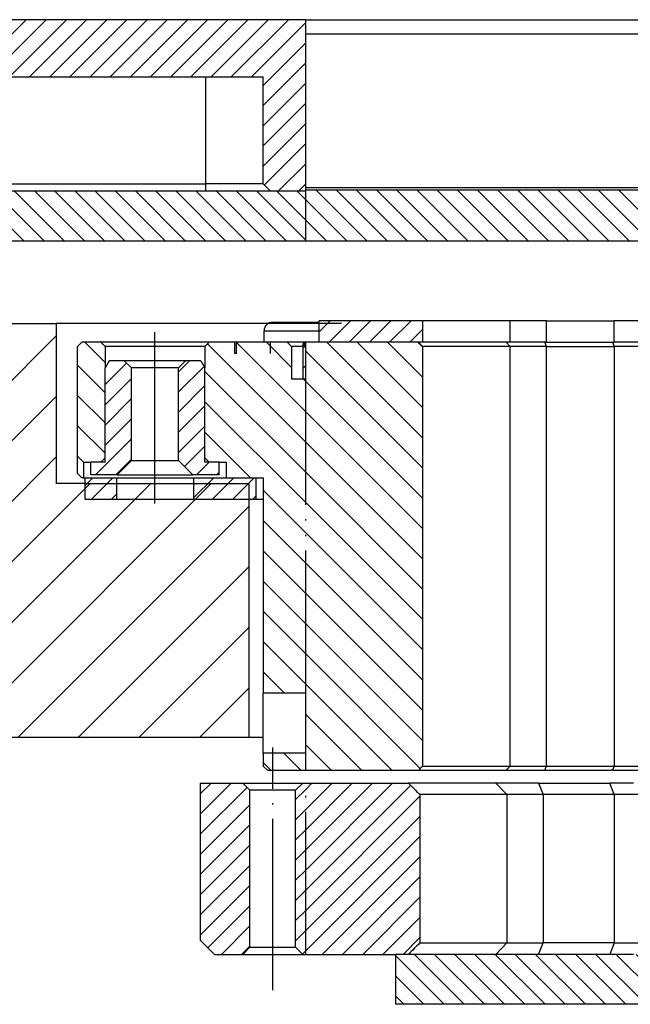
# Model space of a CAD drawing. Extents: x -1809 to 6113, y -4129 to 1471.
# Tile 80 of 197: x 2983 to 3026, y -2823 to -2754. Entities that reach past the tile are written whole.
import ezdxf

# ---------------------------------------------------------------- set-up
doc = ezdxf.new("R2010")
doc.units = 0
for name, pattern in [('DASHED', [15, 7, -8]), ('DOT_CENTER', [14, 12, -1, 0, -1]), ('PHANTOM', [13, 10, -1, 0, -1, 0, -1])]:
    doc.linetypes.add(name, pattern=pattern)
doc.layers.get('0').update_dxf_attribs({"linetype": 'CONTINUOUS'})
doc.layers.add('1', color=7, linetype='CONTINUOUS')
pattern_1 = [(225, (-1117.57, -6668.1354), (0.70710678, -0.70710678), [])]
pattern_2 = [(135, (-1117.57, -6668.1354), (-0.70710678, -0.70710678), [])]
pattern_3 = [(135, (-1117.57, -6668.1354), (-1.06066017, -1.06066017), [])]
pattern_4 = [(-135, (-1117.57, -6668.1354), (0.70710678, -0.70710678), [])]

# ---------------------------------------------------------------- blocks, each defined once
blk = doc.blocks.new('Z-STACK', base_point=(-660.966, -2918.356))
at = {"linetype": 'CONTINUOUS'}
h = blk.add_hatch(dxfattribs=at)
h.set_pattern_fill('USER', color=1, angle=225, pattern_type=0)
h.set_pattern_definition(pattern_1)
h.paths.add_polyline_path([(2955.811, -2765.543), (2956.311, -2765.043), (2956.311, -2757.543), (2960.311, -2757.543), (2996.311, -2757.543), (3000.311, -2757.543), (3000.311, -2765.043), (3000.811, -2765.543), (3003.301, -2765.543), (3003.301, -2765.493), (3003.301, -2753.543), (2951.691, -2753.543), (2951.441, -2753.793), (2951.441, -2765.293), (2951.691, -2765.543), (2951.791, -2765.543)])
h = blk.add_hatch(dxfattribs=at)
h.set_pattern_fill('USER', color=3, angle=135, pattern_type=0)
h.set_pattern_definition(pattern_2)
h.paths.add_polyline_path([(3004.254, -2769.043), (3014.261, -2769.043), (3015.661, -2769.043), (3016.901, -2769.043), (3018.101, -2769.043), (3019.341, -2769.043), (3020.741, -2769.043), (3021.981, -2769.043), (3023.181, -2769.043), (3024.421, -2769.043), (3025.821, -2769.043), (3027.061, -2769.043), (3028.261, -2769.043), (3029.501, -2769.043), (3030.901, -2769.043), (3032.141, -2769.043), (3033.341, -2769.043), (3034.581, -2769.043), (3035.981, -2769.043), (3037.221, -2769.043), (3038.421, -2769.043), (3039.661, -2769.043), (3041.061, -2769.043), (3042.301, -2769.043), (3043.501, -2769.043), (3044.741, -2769.043), (3046.141, -2769.043), (3047.381, -2769.043), (3048.581, -2769.043), (3049.821, -2769.043), (3051.221, -2769.043), (3052.461, -2769.043), (3053.661, -2769.043), (3054.901, -2769.043), (3056.301, -2769.043), (3060.842, -2769.043), (3062.383, -2769.043), (3062.383, -2765.543), (3062.128, -2765.543), (3061.311, -2765.543), (3059.961, -2765.543), (3059.061, -2765.543), (3055.711, -2765.543), (3047.311, -2765.543), (3043.061, -2765.543), (3041.171, -2765.543), (3041.171, -2765.493), (3003.301, -2765.493), (3003.301, -2765.543), (3003.301, -2769.043)])
h = blk.add_hatch(dxfattribs=at)
h.set_pattern_fill('USER', color=3, angle=135, pattern_type=0)
h.set_pattern_definition(pattern_2)
h.paths.add_polyline_path([(2955.811, -2765.543), (2960.311, -2765.543), (2980.691, -2765.543), (2996.311, -2765.543), (3000.811, -2765.543), (3003.301, -2765.543), (3003.301, -2769.043), (2953.191, -2769.043), (2951.791, -2767.643), (2951.791, -2765.543)])
h = blk.add_hatch(dxfattribs=at)
h.set_pattern_fill('USER', color=1, angle=225, pattern_type=0)
h.set_pattern_definition(pattern_1)
h.paths.add_polyline_path([(3007.326, -2776.143), (3007.21, -2776.143), (3007.067, -2776.143), (3007.031, -2776.143), (3006.9, -2776.143), (3006.877, -2776.143), (3006.84, -2776.143), (3006.813, -2776.143), (3006.707, -2776.143), (3006.587, -2776.143), (3006.501, -2776.143), (3006.449, -2776.143), (3004.254, -2776.143), (3004.254, -2774.643), (3011.504, -2774.643), (3011.504, -2776.143), (3011.486, -2776.143), (3011.472, -2776.143), (3011.442, -2776.143), (3011.425, -2776.143), (3011.374, -2776.143), (3011.339, -2776.143), (3011.337, -2776.143), (3011.288, -2776.143), (3011.203, -2776.143), (3011.202, -2776.143), (3011.167, -2776.143), (3011.011, -2776.143), (3010.975, -2776.143), (3010.899, -2776.143), (3010.767, -2776.143), (3010.752, -2776.143), (3010.617, -2776.143), (3010.605, -2776.143), (3010.536, -2776.143), (3010.51, -2776.143), (3010.36, -2776.143), (3010.299, -2776.143), (3010.156, -2776.143), (3010.152, -2776.143), (3010.042, -2776.143), (3009.895, -2776.143), (3009.873, -2776.143), (3009.856, -2776.143), (3009.835, -2776.143), (3009.63, -2776.143), (3009.625, -2776.143), (3009.606, -2776.143), (3009.454, -2776.143), (3009.429, -2776.143), (3009.427, -2776.143), (3009.422, -2776.143), (3009.415, -2776.143), (3009.328, -2776.143), (3009.297, -2776.143), (3009.274, -2776.143), (3009.271, -2776.143), (3009.236, -2776.143), (3009.21, -2776.143), (3009.105, -2776.143), (3009.104, -2776.143), (3009.103, -2776.143), (3009.096, -2776.143), (3009.051, -2776.143), (3009.043, -2776.143), (3009.031, -2776.143), (3009.029, -2776.143), (3008.983, -2776.143), (3008.977, -2776.143), (3008.897, -2776.143), (3008.891, -2776.143), (3008.846, -2776.143), (3008.835, -2776.143), (3008.77, -2776.143), (3008.75, -2776.143), (3008.615, -2776.143), (3008.578, -2776.143), (3008.503, -2776.143), (3008.356, -2776.143), (3008.313, -2776.143), (3008.258, -2776.143), (3008.139, -2776.143), (3008.117, -2776.143), (3007.927, -2776.143), (3007.903, -2776.143), (3007.78, -2776.143), (3007.778, -2776.143), (3007.646, -2776.143), (3007.641, -2776.143), (3007.438, -2776.143)])
h = blk.add_hatch(dxfattribs=at)
h.set_pattern_fill('USER', color=4, scale=1.5, angle=135, pattern_type=0)
h.set_pattern_definition(pattern_3)
h.paths.add_polyline_path([(2987.611, -2785.643), (2987.311, -2785.343), (2987.311, -2776.443), (2987.611, -2776.143), (2988.936, -2776.143), (2989.236, -2776.443), (2989.236, -2776.843), (2989.236, -2777.943), (2989.236, -2784.243), (2988.936, -2784.543), (2988.236, -2784.543), (2987.736, -2784.543), (2987.736, -2785.643)])
h = blk.add_hatch(dxfattribs=at)
h.set_pattern_fill('USER', color=4, scale=1.5, angle=135, pattern_type=0)
h.set_pattern_definition(pattern_3)
h.paths.add_polyline_path([(3002.311, -2778.743), (3002.311, -2776.443), (3002.011, -2776.143), (3000.811, -2776.143), (2998.443, -2776.143), (2998.443, -2776.943), (2998.311, -2776.943), (2998.311, -2776.143), (2996.536, -2776.143), (2996.236, -2776.443), (2996.236, -2776.843), (2996.236, -2777.943), (2996.236, -2784.243), (2996.536, -2784.543), (2997.236, -2784.543), (2997.736, -2784.543), (2997.736, -2785.643), (2999.811, -2785.643), (3000.311, -2785.643), (3000.311, -2800.743), (3003.301, -2800.743), (3003.301, -2778.743), (3003.111, -2778.743)])
h = blk.add_hatch(dxfattribs=at)
h.set_pattern_fill('USER', color=1, angle=-135, pattern_type=0)
h.set_pattern_definition(pattern_4)
h.paths.add_polyline_path([(3003.301, -2776.443), (3003.301, -2776.343), (3003.301, -2776.333), (3003.211, -2776.243), (3003.111, -2776.243), (3003.111, -2778.743), (3003.301, -2778.743), (3003.301, -2776.483)])
h = blk.add_hatch(dxfattribs=at)
h.set_pattern_fill('USER', color=1, angle=-135, pattern_type=0)
h.set_pattern_definition(pattern_4)
h.paths.add_polyline_path([(3003.301, -2776.443), (3003.301, -2776.343), (3003.161, -2776.343), (3003.301, -2776.483)])
h = blk.add_hatch(dxfattribs=at)
h.set_pattern_fill('USER', color=4, scale=1.5, angle=135, pattern_type=0)
h.set_pattern_definition(pattern_3)
edge = h.paths.add_edge_path()
edge.add_line((3003.301, -2776.443), (3003.301, -2776.343))
edge.add_line((3003.301, -2776.343), (3003.301, -2776.333))
edge.add_line((3003.301, -2776.333), (3003.301, -2776.243))
edge.add_line((3003.301, -2776.243), (3003.301, -2776.143))
edge.add_line((3003.301, -2776.143), (3004.254, -2776.143))
edge.add_line((3004.254, -2776.143), (3006.449, -2776.143))
edge.add_line((3006.449, -2776.143), (3006.501, -2776.143))
edge.add_line((3006.501, -2776.143), (3006.587, -2776.143))
edge.add_line((3006.587, -2776.143), (3006.707, -2776.143))
edge.add_line((3006.707, -2776.143), (3006.813, -2776.143))
edge.add_line((3006.813, -2776.143), (3006.84, -2776.143))
edge.add_line((3006.84, -2776.143), (3006.877, -2776.143))
edge.add_line((3006.877, -2776.143), (3006.9, -2776.143))
edge.add_line((3006.9, -2776.143), (3007.031, -2776.143))
edge.add_line((3007.031, -2776.143), (3007.067, -2776.143))
edge.add_line((3007.067, -2776.143), (3007.21, -2776.143))
edge.add_line((3007.21, -2776.143), (3007.326, -2776.143))
edge.add_line((3007.326, -2776.143), (3007.438, -2776.143))
edge.add_line((3007.438, -2776.143), (3007.641, -2776.143))
edge.add_line((3007.641, -2776.143), (3007.646, -2776.143))
edge.add_line((3007.646, -2776.143), (3007.778, -2776.143))
edge.add_line((3007.778, -2776.143), (3007.78, -2776.143))
edge.add_line((3007.78, -2776.143), (3007.903, -2776.143))
edge.add_line((3007.903, -2776.143), (3007.927, -2776.143))
edge.add_line((3007.927, -2776.143), (3008.117, -2776.143))
edge.add_line((3008.117, -2776.143), (3008.139, -2776.143))
edge.add_line((3008.139, -2776.143), (3008.258, -2776.143))
edge.add_line((3008.258, -2776.143), (3008.313, -2776.143))
edge.add_line((3008.313, -2776.143), (3008.356, -2776.143))
edge.add_line((3008.356, -2776.143), (3008.503, -2776.143))
edge.add_line((3008.503, -2776.143), (3008.578, -2776.143))
edge.add_line((3008.578, -2776.143), (3008.615, -2776.143))
edge.add_line((3008.615, -2776.143), (3008.75, -2776.143))
edge.add_line((3008.75, -2776.143), (3008.77, -2776.143))
edge.add_line((3008.77, -2776.143), (3008.835, -2776.143))
edge.add_line((3008.835, -2776.143), (3008.846, -2776.143))
edge.add_line((3008.846, -2776.143), (3008.891, -2776.143))
edge.add_line((3008.891, -2776.143), (3008.897, -2776.143))
edge.add_line((3008.897, -2776.143), (3008.977, -2776.143))
edge.add_line((3008.977, -2776.143), (3008.983, -2776.143))
edge.add_line((3008.983, -2776.143), (3009.029, -2776.143))
edge.add_line((3009.029, -2776.143), (3009.031, -2776.143))
edge.add_line((3009.031, -2776.143), (3009.043, -2776.143))
edge.add_line((3009.043, -2776.143), (3009.051, -2776.143))
edge.add_line((3009.051, -2776.143), (3009.096, -2776.143))
edge.add_line((3009.096, -2776.143), (3009.103, -2776.143))
edge.add_line((3009.103, -2776.143), (3009.104, -2776.143))
edge.add_line((3009.104, -2776.143), (3009.105, -2776.143))
edge.add_line((3009.105, -2776.143), (3009.21, -2776.143))
edge.add_line((3009.21, -2776.143), (3009.236, -2776.143))
edge.add_line((3009.236, -2776.143), (3009.271, -2776.143))
edge.add_line((3009.271, -2776.143), (3009.274, -2776.143))
edge.add_line((3009.274, -2776.143), (3009.297, -2776.143))
edge.add_line((3009.297, -2776.143), (3009.328, -2776.143))
edge.add_line((3009.328, -2776.143), (3009.415, -2776.143))
edge.add_line((3009.415, -2776.143), (3009.422, -2776.143))
edge.add_line((3009.422, -2776.143), (3009.427, -2776.143))
edge.add_line((3009.427, -2776.143), (3009.429, -2776.143))
edge.add_line((3009.429, -2776.143), (3009.454, -2776.143))
edge.add_line((3009.454, -2776.143), (3009.606, -2776.143))
edge.add_line((3009.606, -2776.143), (3009.625, -2776.143))
edge.add_line((3009.625, -2776.143), (3009.63, -2776.143))
edge.add_line((3009.63, -2776.143), (3009.835, -2776.143))
edge.add_line((3009.835, -2776.143), (3009.856, -2776.143))
edge.add_line((3009.856, -2776.143), (3009.873, -2776.143))
edge.add_line((3009.873, -2776.143), (3009.895, -2776.143))
edge.add_line((3009.895, -2776.143), (3010.042, -2776.143))
edge.add_line((3010.042, -2776.143), (3010.152, -2776.143))
edge.add_line((3010.152, -2776.143), (3010.156, -2776.143))
edge.add_line((3010.156, -2776.143), (3010.299, -2776.143))
edge.add_line((3010.299, -2776.143), (3010.36, -2776.143))
edge.add_line((3010.36, -2776.143), (3010.51, -2776.143))
edge.add_line((3010.51, -2776.143), (3010.536, -2776.143))
edge.add_line((3010.536, -2776.143), (3010.605, -2776.143))
edge.add_line((3010.605, -2776.143), (3010.617, -2776.143))
edge.add_line((3010.617, -2776.143), (3010.752, -2776.143))
edge.add_line((3010.752, -2776.143), (3010.767, -2776.143))
edge.add_line((3010.767, -2776.143), (3010.899, -2776.143))
edge.add_line((3010.899, -2776.143), (3010.975, -2776.143))
edge.add_line((3010.975, -2776.143), (3011.011, -2776.143))
edge.add_line((3011.011, -2776.143), (3011.167, -2776.143))
edge.add_line((3011.167, -2776.143), (3011.202, -2776.143))
edge.add_spline(control_points=[(3011.202, -2776.143), (3011.252, -2776.193), (3011.353, -2776.293), (3011.454, -2776.393), (3011.504, -2776.443)], knot_values=[0, 0, 0, 0, 0.212901, 0.425803, 0.425803, 0.425803, 0.425803], degree=3, periodic=0)
edge.add_line((3011.504, -2776.443), (3011.504, -2805.843))
edge.add_spline(control_points=[(3011.504, -2805.843), (3011.454, -2805.893), (3011.353, -2805.993), (3011.252, -2806.093), (3011.202, -2806.143)], knot_values=[0, 0, 0, 0, 0.212901, 0.425803, 0.425803, 0.425803, 0.425803], degree=3, periodic=0)
edge.add_line((3011.202, -2806.143), (3003.301, -2806.143))
edge.add_line((3003.301, -2806.143), (3003.301, -2804.943))
edge.add_line((3003.301, -2804.943), (3003.301, -2800.743))
edge.add_line((3003.301, -2800.743), (3003.301, -2778.743))
edge.add_line((3003.301, -2778.743), (3003.301, -2776.483))
edge.add_line((3003.301, -2776.483), (3003.301, -2776.443))
h = blk.add_hatch(dxfattribs=at)
h.set_pattern_fill('USER', color=1, angle=225, pattern_type=0)
h.set_pattern_definition(pattern_1)
h.paths.add_polyline_path([(2989.236, -2784.243), (2989.236, -2777.943), (2989.525, -2777.443), (2990.586, -2777.443), (2991.086, -2777.943), (2991.086, -2784.443), (2990.086, -2785.443), (2988.236, -2785.443), (2988.236, -2784.543), (2988.936, -2784.543), (2989.236, -2784.543)])
h = blk.add_hatch(dxfattribs=at)
h.set_pattern_fill('USER', color=1, angle=225, pattern_type=0)
h.set_pattern_definition(pattern_1)
h.paths.add_polyline_path([(2994.886, -2777.443), (2994.386, -2777.943), (2994.386, -2784.443), (2995.386, -2785.443), (2997.236, -2785.443), (2997.236, -2784.543), (2996.536, -2784.543), (2996.236, -2784.543), (2996.236, -2784.243), (2996.236, -2777.943), (2995.948, -2777.443)])
h = blk.add_hatch(dxfattribs=at)
h.set_pattern_fill('USER', color=1, angle=225, pattern_type=0)
h.set_pattern_definition(pattern_1)
h.paths.add_polyline_path([(2990.036, -2787.143), (2987.811, -2787.143), (2987.811, -2785.643), (2990.036, -2785.643)])
h = blk.add_hatch(dxfattribs=at)
h.set_pattern_fill('USER', color=1, angle=225, pattern_type=0)
h.set_pattern_definition(pattern_1)
h.paths.add_polyline_path([(2997.736, -2785.643), (2999.811, -2785.643), (2999.811, -2787.143), (2995.436, -2787.143), (2995.436, -2785.643)])
h = blk.add_hatch(dxfattribs=at)
h.set_pattern_fill('USER', color=4, scale=1.5, angle=135, pattern_type=0)
h.set_pattern_definition(pattern_3)
h.paths.add_polyline_path([(3003.301, -2804.943), (3000.311, -2804.943), (3000.311, -2805.843), (3000.611, -2806.143), (3003.301, -2806.143)])
h = blk.add_hatch(dxfattribs=at)
h.set_pattern_fill('USER', color=5, angle=225, pattern_type=0)
h.set_pattern_definition(pattern_1)
h.paths.add_polyline_path([(2998.891, -2807.043), (2999.391, -2807.543), (2999.391, -2818.543), (2998.891, -2819.043), (2996.911, -2819.043), (2995.911, -2818.043), (2995.911, -2807.043)])
h = blk.add_hatch(dxfattribs=at)
h.set_pattern_fill('USER', color=5, angle=225, pattern_type=0)
h.set_pattern_definition(pattern_1)
h.paths.add_polyline_path([(3003.301, -2807.043), (3003.091, -2807.043), (3002.591, -2807.543), (3002.591, -2818.543), (3003.091, -2819.043), (3003.301, -2819.043)])
h = blk.add_hatch(dxfattribs=at)
h.set_pattern_fill('USER', color=5, angle=225, pattern_type=0)
h.set_pattern_definition(pattern_1)
edge = h.paths.add_edge_path()
edge.add_line((3009.59, -2819.043), (3010.497, -2819.043))
edge.add_spline(control_points=[(3010.497, -2819.043), (3010.631, -2818.91), (3010.9, -2818.643), (3011.168, -2818.376), (3011.303, -2818.243)], knot_values=[0, 0, 0, 0, 0.567723, 1.135447, 1.135447, 1.135447, 1.135447], degree=3, periodic=0)
edge.add_line((3011.303, -2818.243), (3011.303, -2807.843))
edge.add_spline(control_points=[(3011.303, -2807.843), (3011.168, -2807.71), (3010.9, -2807.443), (3010.631, -2807.176), (3010.497, -2807.043)], knot_values=[0, 0, 0, 0, 0.567723, 1.135447, 1.135447, 1.135447, 1.135447], degree=3, periodic=0)
edge.add_line((3010.497, -2807.043), (3003.301, -2807.043))
edge.add_line((3003.301, -2807.043), (3003.301, -2819.043))
edge.add_line((3003.301, -2819.043), (3009.59, -2819.043))
h = blk.add_hatch(dxfattribs=at)
h.set_pattern_fill('USER', color=3, angle=135, pattern_type=0)
h.set_pattern_definition(pattern_2)
h.paths.add_polyline_path([(3010.9, -2819.043), (3010.497, -2819.043), (3009.59, -2819.043), (3009.59, -2822.543), (3287.032, -2822.543), (3287.032, -2819.043), (3286.126, -2819.043), (3285.723, -2819.043), (3282.161, -2819.043), (3281.161, -2819.043), (3280.779, -2819.043), (3279.993, -2819.043), (3279.621, -2819.043), (3279.521, -2819.043), (3279.499, -2819.043), (3278.921, -2819.043), (3278.621, -2819.043), (3277.081, -2819.043), (3276.993, -2819.043), (3276.503, -2819.043), (3276.081, -2819.043), (3274.819, -2819.043), (3273.711, -2819.043), (3273.011, -2819.043), (3272.809, -2819.043), (3272.452, -2819.043), (3272.255, -2819.043), (3272.002, -2819.043), (3270.335, -2819.043), (3266.457, -2819.043), (3266.052, -2819.043), (3265.332, -2819.043), (3264.907, -2819.043), (3264.877, -2819.043), (3264.157, -2819.043), (3263.436, -2819.043), (3263.407, -2819.043), (3262.982, -2819.043), (3262.261, -2819.043), (3261.857, -2819.043), (3252.163, -2819.043), (3251.88, -2819.043), (3244.655, -2819.043), (3244.45, -2819.043), (3244.166, -2819.043), (3243.24, -2819.043), (3240.4, -2819.043), (3240.116, -2819.043), (3236.479, -2819.043), (3231.693, -2819.043), (3220.517, -2819.043), (3218.964, -2819.043), (3210.397, -2819.043), (3209.895, -2819.043), (3205.998, -2819.043), (3205.508, -2819.043), (3201.007, -2819.043), (3197.479, -2819.043), (3195.615, -2819.043), (3195.412, -2819.043), (3192.407, -2819.043), (3192.191, -2819.043), (3156.63, -2819.043), (3156.629, -2819.043), (3152.379, -2819.043), (3151.914, -2819.043), (3151.909, -2819.043), (3148.311, -2819.043), (3139.994, -2819.043), (3139.993, -2819.043), (3104.432, -2819.043), (3104.216, -2819.043), (3101.211, -2819.043), (3101.008, -2819.043), (3099.144, -2819.043), (3095.616, -2819.043), (3091.114, -2819.043), (3090.625, -2819.043), (3086.728, -2819.043), (3086.226, -2819.043), (3077.658, -2819.043), (3076.106, -2819.043), (3064.93, -2819.043), (3060.144, -2819.043), (3056.223, -2819.043), (3052.456, -2819.043), (3052.173, -2819.043), (3044.743, -2819.043), (3044.46, -2819.043), (3027.334, -2819.043), (3026.334, -2819.043), (3026.288, -2819.043), (3024.621, -2819.043), (3024.368, -2819.043), (3024.171, -2819.043), (3023.814, -2819.043), (3023.611, -2819.043), (3020.566, -2819.043), (3020.119, -2819.043), (3019.63, -2819.043), (3017.124, -2819.043), (3016.63, -2819.043)])
at = {"layer": '1', "linetype": 'CONTINUOUS'}
h = blk.add_hatch(dxfattribs=at)
h.set_pattern_fill('USER', color=6, scale=3, angle=45, pattern_type=0)
h.set_pattern_definition([(45, (-1117.57, -6268.1354), (-2.1213203, 2.1213203), [])])
h.paths.add_polyline_path([(2985.811, -2774.843), (2917.226, -2774.843), (2917.226, -2819.843), (2971.226, -2819.843), (2973.226, -2817.843), (2973.226, -2814.843), (2923.226, -2814.843), (2923.226, -2790.843), (2927.226, -2790.843), (2927.226, -2780.843), (2949.811, -2780.843), (2949.811, -2786.843), (2965.811, -2786.843), (2965.811, -2803.843), (2999.311, -2803.843), (2999.311, -2786.043), (2996.561, -2786.043), (2991.061, -2786.043), (2987.811, -2786.043), (2985.811, -2786.043)])
at = {"color": 7, "linetype": 'CONTINUOUS'}
for p, q in [((3003.301, -2753.543), (2951.691, -2753.543)), ((3003.301, -2753.543), (3037.171, -2753.543)), ((3003.301, -2765.493), (3003.301, -2753.543)), ((3003.301, -2754.543), (3037.171, -2754.543)), ((2960.311, -2757.543), (2996.311, -2757.543)), ((2996.311, -2757.543), (3000.311, -2757.543)), ((3000.311, -2765.043), (3000.311, -2757.543)), ((2960.311, -2765.043), (2996.311, -2765.043)), ((3000.311, -2765.043), (2996.311, -2765.043)), ((3000.811, -2765.543), (3000.311, -2765.043)), ((3003.301, -2765.293), (3026.828, -2765.293)), ((3041.171, -2765.493), (3003.301, -2765.493)), ((3003.301, -2765.543), (3003.301, -2765.493)), ((2980.691, -2765.543), (2996.311, -2765.543)), ((2996.311, -2765.543), (3000.811, -2765.543)), ((3000.811, -2765.543), (3003.301, -2765.543)), ((3000.811, -2765.543), (3003.301, -2765.543)), ((3000.979, -2774.743), (3004.254, -2774.743)), ((3004.254, -2776.143), (3004.254, -2774.643)), ((3011.504, -2774.643), (3004.254, -2774.643)), ((3017.635, -2774.643), (3011.504, -2774.643)), ((3011.504, -2776.143), (3011.504, -2774.643)), ((3020.181, -2774.643), (3017.635, -2774.643)), ((3020.181, -2774.643), (3024.927, -2774.643)), ((3027.088, -2774.643), (3024.927, -2774.643)), ((3000.379, -2776.143), (3000.379, -2775.343)), ((3003.211, -2776.243), (3003.111, -2776.243)), ((3003.111, -2778.743), (3003.111, -2776.243)), ((3003.301, -2776.343), (3003.161, -2776.343)), ((3003.301, -2776.483), (3003.161, -2776.343)), ((3003.301, -2776.243), (3003.211, -2776.243)), ((3003.301, -2776.333), (3003.211, -2776.243)), ((3003.301, -2776.333), (3003.301, -2776.243)), ((3003.301, -2776.343), (3003.301, -2776.333)), ((3003.301, -2776.443), (3003.301, -2776.343)), ((3003.301, -2776.443), (3003.301, -2776.343)), ((3003.301, -2776.483), (3003.301, -2776.443)), ((3003.301, -2776.483), (3003.301, -2776.443)), ((3003.301, -2778.743), (3003.301, -2776.483)), ((3020.066, -2776.143), (3017.635, -2776.143)), ((3020.181, -2776.143), (3020.066, -2776.143)), ((3020.181, -2776.143), (3024.213, -2776.143)), ((3024.213, -2776.143), (3024.513, -2776.143)), ((3024.513, -2776.143), (3024.717, -2776.143)), ((3024.717, -2776.143), (3024.812, -2776.143)), ((3024.812, -2776.143), (3024.927, -2776.143)), ((3024.985, -2776.143), (3024.927, -2776.143)), ((3026.788, -2776.143), (3024.985, -2776.143)), ((2989.525, -2777.443), (2989.236, -2777.943)), ((2990.586, -2777.443), (2989.525, -2777.443)), ((2994.886, -2777.443), (2990.586, -2777.443)), ((2991.086, -2777.943), (2990.586, -2777.443)), ((2994.386, -2777.943), (2994.886, -2777.443)), ((2995.948, -2777.443), (2994.886, -2777.443)), ((2995.948, -2777.443), (2996.236, -2777.943)), ((2989.236, -2784.243), (2989.236, -2777.943)), ((2994.386, -2777.943), (2991.086, -2777.943)), ((2991.086, -2784.443), (2991.086, -2777.943)), ((2994.386, -2784.443), (2994.386, -2777.943)), ((2996.236, -2784.243), (2996.236, -2777.943)), ((3003.301, -2778.743), (3003.111, -2778.743)), ((2988.936, -2784.543), (2988.236, -2784.543)), ((2988.236, -2785.443), (2988.236, -2784.543)), ((2989.236, -2784.543), (2988.936, -2784.543)), ((2989.236, -2784.543), (2989.236, -2784.243)), ((2991.086, -2784.443), (2990.086, -2785.443)), ((2991.086, -2784.443), (2994.386, -2784.443)), ((2994.386, -2784.443), (2995.386, -2785.443)), ((2996.236, -2784.543), (2996.236, -2784.243)), ((2996.536, -2784.543), (2996.236, -2784.543)), ((2997.236, -2784.543), (2996.536, -2784.543)), ((2997.236, -2785.443), (2997.236, -2784.543)), ((2990.086, -2785.443), (2988.236, -2785.443)), ((2990.086, -2785.443), (2995.386, -2785.443)), ((2997.236, -2785.443), (2995.386, -2785.443)), ((2987.811, -2785.643), (2990.036, -2785.643)), ((2987.811, -2785.643), (2987.811, -2787.143)), ((2990.036, -2785.643), (2990.036, -2787.143)), ((2995.436, -2785.643), (2997.736, -2785.643)), ((2995.436, -2785.643), (2995.436, -2787.143)), ((2997.736, -2785.643), (2999.811, -2785.643)), ((2999.811, -2785.643), (2999.811, -2787.143)), ((2987.811, -2787.143), (2990.036, -2787.143)), ((2990.036, -2787.143), (2992.736, -2787.143)), ((2992.736, -2787.143), (2995.436, -2787.143)), ((2995.436, -2787.143), (2999.811, -2787.143)), ((2999.811, -2787.143), (3000.311, -2787.143)), ((3020.322, -2806.143), (3024.717, -2806.143)), ((3019.63, -2807.043), (3016.63, -2807.043)), ((3019.63, -2807.043), (3024.621, -2807.043)), ((3026.288, -2807.043), (3024.621, -2807.043)), ((3019.936, -2807.843), (3017.389, -2807.843)), ((3024.927, -2807.843), (3019.936, -2807.843)), ((3027.088, -2807.843), (3024.927, -2807.843)), ((3010.497, -2819.043), (3009.59, -2819.043)), ((3010.9, -2819.043), (3010.497, -2819.043)), ((3016.63, -2819.043), (3010.9, -2819.043)), ((3017.124, -2819.043), (3016.63, -2819.043)), ((3019.63, -2819.043), (3017.124, -2819.043)), ((3020.119, -2819.043), (3019.63, -2819.043)), ((3020.566, -2819.043), (3020.119, -2819.043)), ((3023.611, -2819.043), (3020.566, -2819.043)), ((3023.814, -2819.043), (3023.611, -2819.043)), ((3024.171, -2819.043), (3023.814, -2819.043)), ((3024.368, -2819.043), (3024.171, -2819.043)), ((3024.621, -2819.043), (3024.368, -2819.043)), ((3026.288, -2819.043), (3024.621, -2819.043))]:
    blk.add_line(p, q, dxfattribs=at)
at = {"color": 1, "linetype": 'CONTINUOUS'}
for p, q in [((2996.311, -2765.043), (2996.311, -2757.543)), ((2996.311, -2765.543), (2996.311, -2765.043)), ((3017.635, -2776.143), (3017.635, -2774.643)), ((3020.181, -2776.143), (3020.181, -2774.643)), ((3024.927, -2776.143), (3024.927, -2774.643)), ((3000.379, -2775.343), (3004.254, -2775.343)), ((3016.63, -2807.043), (3017.389, -2807.843)), ((3019.63, -2807.043), (3019.936, -2807.843)), ((3024.927, -2807.843), (3024.621, -2807.043)), ((3017.389, -2807.843), (3017.389, -2818.243)), ((3019.936, -2807.843), (3019.936, -2818.243)), ((3024.927, -2807.843), (3024.927, -2818.243)), ((3017.389, -2818.243), (3016.63, -2819.043)), ((3019.63, -2819.043), (3019.936, -2818.243)), ((3024.927, -2818.243), (3024.621, -2819.043))]:
    blk.add_line(p, q, dxfattribs=at)
at = {"color": 7, "linetype": 'DASHED'}
for p, q in [((3003.301, -2765.543), (3003.301, -2765.493)), ((2980.691, -2765.543), (2996.311, -2765.543)), ((2996.311, -2765.543), (3000.811, -2765.543)), ((2999.811, -2785.643), (3000.311, -2785.643)), ((3015.203, -2806.143), (3015.803, -2806.143)), ((3015.803, -2806.143), (3015.831, -2806.143)), ((3015.831, -2806.143), (3015.984, -2806.143)), ((3015.984, -2806.143), (3016.531, -2806.143)), ((3016.531, -2806.143), (3017.351, -2806.143)), ((3017.351, -2806.143), (3019.622, -2806.143)), ((3019.622, -2806.143), (3019.776, -2806.143)), ((3019.776, -2806.143), (3019.803, -2806.143)), ((3019.803, -2806.143), (3020.066, -2806.143)), ((3020.066, -2806.143), (3020.322, -2806.143)), ((3024.621, -2819.043), (3024.368, -2819.043))]:
    blk.add_line(p, q, dxfattribs=at)
at = {"color": 30, "linetype": 'PHANTOM'}
for p, q in [((3003.301, -2769.043), (3003.301, -2765.543)), ((3003.301, -2819.043), (3003.301, -2807.043))]:
    blk.add_line(p, q, dxfattribs=at)
at = {"color": 3, "linetype": 'CONTINUOUS'}
for p, q in [((2953.191, -2769.043), (3003.301, -2769.043)), ((3003.301, -2769.043), (3004.254, -2769.043)), ((3004.254, -2769.043), (3014.261, -2769.043)), ((3014.261, -2769.043), (3015.661, -2769.043)), ((3015.661, -2769.043), (3016.901, -2769.043)), ((3016.901, -2769.043), (3018.101, -2769.043)), ((3018.101, -2769.043), (3019.341, -2769.043)), ((3019.341, -2769.043), (3020.741, -2769.043)), ((3020.741, -2769.043), (3021.981, -2769.043)), ((3021.981, -2769.043), (3023.181, -2769.043)), ((3023.181, -2769.043), (3024.421, -2769.043)), ((3024.421, -2769.043), (3025.821, -2769.043)), ((3025.821, -2769.043), (3027.061, -2769.043)), ((3009.59, -2819.043), (3009.59, -2822.543)), ((3287.032, -2822.543), (3009.59, -2822.543))]:
    blk.add_line(p, q, dxfattribs=at)
at = {"color": 6, "linetype": 'CONTINUOUS'}
for p, q in [((2917.226, -2774.843), (2985.811, -2774.843)), ((2985.811, -2774.843), (2985.811, -2786.043)), ((3005.811, -2774.843), (2985.811, -2774.843)), ((3006.449, -2776.143), (3004.254, -2776.143)), ((3006.501, -2776.143), (3006.449, -2776.143)), ((3006.587, -2776.143), (3006.501, -2776.143)), ((3006.707, -2776.143), (3006.587, -2776.143)), ((3006.813, -2776.143), (3006.707, -2776.143)), ((3006.84, -2776.143), (3006.813, -2776.143)), ((3006.877, -2776.143), (3006.84, -2776.143)), ((3006.9, -2776.143), (3006.877, -2776.143)), ((3007.031, -2776.143), (3006.9, -2776.143)), ((3007.067, -2776.143), (3007.031, -2776.143)), ((3007.21, -2776.143), (3007.067, -2776.143)), ((3007.326, -2776.143), (3007.21, -2776.143)), ((3007.438, -2776.143), (3007.326, -2776.143)), ((3007.641, -2776.143), (3007.438, -2776.143)), ((3007.646, -2776.143), (3007.641, -2776.143)), ((3007.778, -2776.143), (3007.646, -2776.143)), ((3007.78, -2776.143), (3007.778, -2776.143)), ((3007.903, -2776.143), (3007.78, -2776.143)), ((3007.927, -2776.143), (3007.903, -2776.143)), ((3008.117, -2776.143), (3007.927, -2776.143)), ((3008.139, -2776.143), (3008.117, -2776.143)), ((3008.258, -2776.143), (3008.139, -2776.143)), ((3008.313, -2776.143), (3008.258, -2776.143)), ((3008.356, -2776.143), (3008.313, -2776.143)), ((3008.503, -2776.143), (3008.356, -2776.143)), ((3008.578, -2776.143), (3008.503, -2776.143)), ((3008.615, -2776.143), (3008.578, -2776.143)), ((3008.75, -2776.143), (3008.615, -2776.143)), ((3008.77, -2776.143), (3008.75, -2776.143)), ((3008.835, -2776.143), (3008.77, -2776.143)), ((3008.846, -2776.143), (3008.835, -2776.143)), ((3008.891, -2776.143), (3008.846, -2776.143)), ((3008.897, -2776.143), (3008.891, -2776.143)), ((3008.977, -2776.143), (3008.897, -2776.143)), ((3008.983, -2776.143), (3008.977, -2776.143)), ((3009.029, -2776.143), (3008.983, -2776.143)), ((3009.031, -2776.143), (3009.029, -2776.143)), ((3009.043, -2776.143), (3009.031, -2776.143)), ((3009.051, -2776.143), (3009.043, -2776.143)), ((3009.096, -2776.143), (3009.051, -2776.143)), ((3009.103, -2776.143), (3009.096, -2776.143)), ((3009.104, -2776.143), (3009.103, -2776.143)), ((3009.105, -2776.143), (3009.104, -2776.143)), ((3009.21, -2776.143), (3009.105, -2776.143)), ((3009.236, -2776.143), (3009.21, -2776.143)), ((3009.271, -2776.143), (3009.236, -2776.143)), ((3009.274, -2776.143), (3009.271, -2776.143)), ((3009.297, -2776.143), (3009.274, -2776.143)), ((3009.328, -2776.143), (3009.297, -2776.143)), ((3009.415, -2776.143), (3009.328, -2776.143)), ((3009.422, -2776.143), (3009.415, -2776.143)), ((3009.427, -2776.143), (3009.422, -2776.143)), ((3009.429, -2776.143), (3009.427, -2776.143)), ((3009.454, -2776.143), (3009.429, -2776.143)), ((3009.606, -2776.143), (3009.454, -2776.143)), ((3009.625, -2776.143), (3009.606, -2776.143)), ((3009.63, -2776.143), (3009.625, -2776.143)), ((3009.835, -2776.143), (3009.63, -2776.143)), ((3009.856, -2776.143), (3009.835, -2776.143)), ((3009.873, -2776.143), (3009.856, -2776.143)), ((3009.895, -2776.143), (3009.873, -2776.143)), ((3010.042, -2776.143), (3009.895, -2776.143)), ((3010.152, -2776.143), (3010.042, -2776.143)), ((3010.156, -2776.143), (3010.152, -2776.143)), ((3010.299, -2776.143), (3010.156, -2776.143)), ((3010.36, -2776.143), (3010.299, -2776.143)), ((3010.51, -2776.143), (3010.36, -2776.143)), ((3010.536, -2776.143), (3010.51, -2776.143)), ((3010.605, -2776.143), (3010.536, -2776.143)), ((3010.617, -2776.143), (3010.605, -2776.143)), ((3010.752, -2776.143), (3010.617, -2776.143)), ((3010.767, -2776.143), (3010.752, -2776.143)), ((3010.899, -2776.143), (3010.767, -2776.143)), ((3010.975, -2776.143), (3010.899, -2776.143)), ((3011.011, -2776.143), (3010.975, -2776.143)), ((3011.167, -2776.143), (3011.011, -2776.143)), ((3011.202, -2776.143), (3011.167, -2776.143)), ((3011.203, -2776.143), (3011.202, -2776.143)), ((3011.288, -2776.143), (3011.203, -2776.143)), ((3011.337, -2776.143), (3011.288, -2776.143)), ((3011.339, -2776.143), (3011.337, -2776.143)), ((3011.374, -2776.143), (3011.339, -2776.143)), ((3011.425, -2776.143), (3011.374, -2776.143)), ((3011.442, -2776.143), (3011.425, -2776.143)), ((3011.472, -2776.143), (3011.442, -2776.143)), ((3011.486, -2776.143), (3011.472, -2776.143)), ((3011.504, -2776.143), (3011.486, -2776.143)), ((3011.605, -2776.143), (3011.504, -2776.143)), ((3011.623, -2776.143), (3011.605, -2776.143)), ((3011.676, -2776.143), (3011.623, -2776.143)), ((3011.738, -2776.143), (3011.676, -2776.143)), ((3011.826, -2776.143), (3011.738, -2776.143)), ((3011.862, -2776.143), (3011.826, -2776.143)), ((3011.872, -2776.143), (3011.862, -2776.143)), ((3012.064, -2776.143), (3011.872, -2776.143)), ((3012.137, -2776.143), (3012.064, -2776.143)), ((3012.246, -2776.143), (3012.137, -2776.143)), ((3012.302, -2776.143), (3012.246, -2776.143)), ((3012.309, -2776.143), (3012.302, -2776.143)), ((3012.394, -2776.143), (3012.309, -2776.143)), ((3012.407, -2776.143), (3012.394, -2776.143)), ((3012.513, -2776.143), (3012.407, -2776.143)), ((3012.531, -2776.143), (3012.513, -2776.143)), ((3012.602, -2776.143), (3012.531, -2776.143)), ((3012.61, -2776.143), (3012.602, -2776.143)), ((3012.655, -2776.143), (3012.61, -2776.143)), ((3012.657, -2776.143), (3012.655, -2776.143)), ((3012.662, -2776.143), (3012.657, -2776.143)), ((3012.664, -2776.143), (3012.662, -2776.143)), ((3012.694, -2776.143), (3012.664, -2776.143)), ((3012.744, -2776.143), (3012.694, -2776.143)), ((3012.83, -2776.143), (3012.744, -2776.143)), ((3012.93, -2776.143), (3012.83, -2776.143)), ((3012.981, -2776.143), (3012.93, -2776.143)), ((3013.037, -2776.143), (3012.981, -2776.143)), ((3013.062, -2776.143), (3013.037, -2776.143)), ((3013.461, -2776.143), (3013.062, -2776.143)), ((3013.558, -2776.143), (3013.461, -2776.143)), ((3013.595, -2776.143), (3013.558, -2776.143)), ((3013.604, -2776.143), (3013.595, -2776.143)), ((3017.351, -2776.143), (3013.604, -2776.143)), ((3017.635, -2776.143), (3017.351, -2776.143)), ((2987.811, -2786.043), (2985.811, -2786.043)), ((2987.811, -2786.043), (2991.061, -2786.043)), ((2990.036, -2785.643), (2992.736, -2785.643)), ((2991.061, -2786.043), (2996.561, -2786.043)), ((2992.736, -2785.643), (2995.436, -2785.643)), ((2996.561, -2786.043), (2999.311, -2786.043)), ((2999.311, -2786.043), (2999.311, -2803.843)), ((2999.311, -2803.843), (2965.811, -2803.843)), ((3000.311, -2803.843), (2999.311, -2803.843))]:
    blk.add_line(p, q, dxfattribs=at)
at = {"color": 4, "linetype": 'CONTINUOUS'}
for p, q in [((2987.611, -2776.143), (2987.311, -2776.443)), ((2987.311, -2785.343), (2987.311, -2776.443)), ((2988.936, -2776.143), (2987.611, -2776.143)), ((2996.536, -2776.143), (2988.936, -2776.143)), ((2989.236, -2776.443), (2988.936, -2776.143)), ((2989.236, -2776.443), (2989.236, -2776.843)), ((2996.236, -2776.443), (2989.236, -2776.443)), ((2996.236, -2776.443), (2996.536, -2776.143)), ((2996.236, -2776.443), (2996.236, -2776.843)), ((2998.311, -2776.143), (2996.536, -2776.143)), ((2998.443, -2776.143), (2998.311, -2776.143)), ((2998.311, -2776.143), (2998.311, -2776.943)), ((3000.811, -2776.143), (2998.443, -2776.143)), ((2998.443, -2776.943), (2998.443, -2776.143)), ((3002.011, -2776.143), (3000.811, -2776.143)), ((3000.811, -2776.143), (3000.811, -2776.943)), ((3002.011, -2776.143), (3002.311, -2776.443)), ((3003.301, -2776.143), (3002.011, -2776.143)), ((3002.311, -2776.443), (3002.311, -2778.743)), ((3003.111, -2776.443), (3002.311, -2776.443)), ((3003.301, -2776.243), (3003.301, -2776.143)), ((3004.254, -2776.143), (3003.301, -2776.143)), ((3006.449, -2776.143), (3004.254, -2776.143)), ((3006.501, -2776.143), (3006.449, -2776.143)), ((3006.587, -2776.143), (3006.501, -2776.143)), ((3006.707, -2776.143), (3006.587, -2776.143)), ((3006.813, -2776.143), (3006.707, -2776.143)), ((3006.84, -2776.143), (3006.813, -2776.143)), ((3006.877, -2776.143), (3006.84, -2776.143)), ((3006.9, -2776.143), (3006.877, -2776.143)), ((3007.031, -2776.143), (3006.9, -2776.143)), ((3007.067, -2776.143), (3007.031, -2776.143)), ((3007.21, -2776.143), (3007.067, -2776.143)), ((3007.326, -2776.143), (3007.21, -2776.143)), ((3007.438, -2776.143), (3007.326, -2776.143)), ((3007.641, -2776.143), (3007.438, -2776.143)), ((3007.646, -2776.143), (3007.641, -2776.143)), ((3007.778, -2776.143), (3007.646, -2776.143)), ((3007.78, -2776.143), (3007.778, -2776.143)), ((3007.903, -2776.143), (3007.78, -2776.143)), ((3007.927, -2776.143), (3007.903, -2776.143)), ((3008.117, -2776.143), (3007.927, -2776.143)), ((3008.139, -2776.143), (3008.117, -2776.143)), ((3008.258, -2776.143), (3008.139, -2776.143)), ((3008.313, -2776.143), (3008.258, -2776.143)), ((3008.356, -2776.143), (3008.313, -2776.143)), ((3008.503, -2776.143), (3008.356, -2776.143)), ((3008.578, -2776.143), (3008.503, -2776.143)), ((3008.615, -2776.143), (3008.578, -2776.143)), ((3008.75, -2776.143), (3008.615, -2776.143)), ((3008.77, -2776.143), (3008.75, -2776.143)), ((3008.835, -2776.143), (3008.77, -2776.143)), ((3008.846, -2776.143), (3008.835, -2776.143)), ((3008.891, -2776.143), (3008.846, -2776.143)), ((3008.897, -2776.143), (3008.891, -2776.143)), ((3008.977, -2776.143), (3008.897, -2776.143)), ((3008.983, -2776.143), (3008.977, -2776.143)), ((3009.029, -2776.143), (3008.983, -2776.143)), ((3009.031, -2776.143), (3009.029, -2776.143)), ((3009.043, -2776.143), (3009.031, -2776.143)), ((3009.051, -2776.143), (3009.043, -2776.143)), ((3009.096, -2776.143), (3009.051, -2776.143)), ((3009.103, -2776.143), (3009.096, -2776.143)), ((3009.104, -2776.143), (3009.103, -2776.143)), ((3009.105, -2776.143), (3009.104, -2776.143)), ((3009.21, -2776.143), (3009.105, -2776.143)), ((3009.236, -2776.143), (3009.21, -2776.143)), ((3009.271, -2776.143), (3009.236, -2776.143)), ((3009.274, -2776.143), (3009.271, -2776.143)), ((3009.297, -2776.143), (3009.274, -2776.143)), ((3009.328, -2776.143), (3009.297, -2776.143)), ((3009.415, -2776.143), (3009.328, -2776.143)), ((3009.422, -2776.143), (3009.415, -2776.143)), ((3009.427, -2776.143), (3009.422, -2776.143)), ((3009.429, -2776.143), (3009.427, -2776.143)), ((3009.454, -2776.143), (3009.429, -2776.143)), ((3009.606, -2776.143), (3009.454, -2776.143)), ((3009.625, -2776.143), (3009.606, -2776.143)), ((3009.63, -2776.143), (3009.625, -2776.143)), ((3009.835, -2776.143), (3009.63, -2776.143)), ((3009.856, -2776.143), (3009.835, -2776.143)), ((3009.873, -2776.143), (3009.856, -2776.143)), ((3009.895, -2776.143), (3009.873, -2776.143)), ((3010.042, -2776.143), (3009.895, -2776.143)), ((3010.152, -2776.143), (3010.042, -2776.143)), ((3010.156, -2776.143), (3010.152, -2776.143)), ((3010.299, -2776.143), (3010.156, -2776.143)), ((3010.36, -2776.143), (3010.299, -2776.143)), ((3010.51, -2776.143), (3010.36, -2776.143)), ((3010.536, -2776.143), (3010.51, -2776.143)), ((3010.605, -2776.143), (3010.536, -2776.143)), ((3010.617, -2776.143), (3010.605, -2776.143)), ((3010.752, -2776.143), (3010.617, -2776.143)), ((3010.767, -2776.143), (3010.752, -2776.143)), ((3010.899, -2776.143), (3010.767, -2776.143)), ((3010.975, -2776.143), (3010.899, -2776.143)), ((3011.011, -2776.143), (3010.975, -2776.143)), ((3011.167, -2776.143), (3011.011, -2776.143)), ((3011.202, -2776.143), (3011.167, -2776.143)), ((3017.635, -2776.443), (3011.504, -2776.443)), ((3011.504, -2805.843), (3011.504, -2776.443)), ((3017.351, -2776.143), (3017.635, -2776.443)), ((3020.181, -2776.443), (3017.635, -2776.443)), ((3017.635, -2805.843), (3017.635, -2776.443)), ((3020.181, -2776.443), (3020.066, -2776.143)), ((3020.181, -2776.443), (3024.927, -2776.443)), ((3020.181, -2805.843), (3020.181, -2776.443)), ((3024.812, -2776.143), (3024.927, -2776.443)), ((3027.088, -2776.443), (3024.927, -2776.443)), ((3024.927, -2776.443), (3024.927, -2805.843)), ((2989.236, -2776.843), (2989.236, -2777.943)), ((2996.236, -2776.843), (2996.236, -2777.943)), ((2998.443, -2776.943), (2998.311, -2776.943)), ((2989.236, -2784.243), (2989.236, -2777.943)), ((2996.236, -2784.243), (2996.236, -2777.943)), ((3003.111, -2778.743), (3002.311, -2778.743)), ((3003.301, -2778.743), (3003.111, -2778.743)), ((2987.736, -2784.543), (2988.236, -2784.543)), ((2987.736, -2784.543), (2987.736, -2785.643)), ((2988.936, -2784.543), (2988.236, -2784.543)), ((2989.236, -2784.243), (2988.936, -2784.543)), ((2996.236, -2784.243), (2996.536, -2784.543)), ((2997.236, -2784.543), (2996.536, -2784.543)), ((2997.236, -2784.543), (2997.736, -2784.543)), ((2997.736, -2784.543), (2997.736, -2785.643)), ((2987.611, -2785.643), (2987.311, -2785.343)), ((2987.736, -2785.643), (2987.611, -2785.643)), ((2987.736, -2785.643), (2987.811, -2785.643)), ((2997.736, -2785.643), (2999.811, -2785.643)), ((2999.811, -2785.643), (3000.311, -2785.643)), ((3000.311, -2785.643), (3000.311, -2800.743)), ((3003.301, -2800.743), (3000.311, -2800.743)), ((3003.301, -2804.943), (3003.301, -2800.743)), ((3000.311, -2804.943), (3000.311, -2805.843)), ((3003.301, -2804.943), (3000.311, -2804.943)), ((3000.611, -2806.143), (3000.311, -2805.843)), ((3000.611, -2806.143), (3003.301, -2806.143)), ((3003.301, -2806.143), (3011.202, -2806.143)), ((3011.202, -2806.143), (3015.203, -2806.143)), ((3011.504, -2805.843), (3017.635, -2805.843)), ((3015.203, -2806.143), (3015.803, -2806.143)), ((3015.803, -2806.143), (3015.831, -2806.143)), ((3015.831, -2806.143), (3015.984, -2806.143)), ((3015.984, -2806.143), (3016.531, -2806.143)), ((3016.531, -2806.143), (3017.351, -2806.143)), ((3017.635, -2805.843), (3017.351, -2806.143)), ((3017.351, -2806.143), (3019.622, -2806.143)), ((3017.635, -2805.843), (3020.181, -2805.843)), ((3019.622, -2806.143), (3019.776, -2806.143)), ((3019.776, -2806.143), (3019.803, -2806.143)), ((3019.803, -2806.143), (3020.066, -2806.143)), ((3020.066, -2806.143), (3020.181, -2805.843)), ((3020.066, -2806.143), (3020.322, -2806.143)), ((3020.181, -2805.843), (3024.927, -2805.843)), ((3024.812, -2806.143), (3024.717, -2806.143)), ((3024.927, -2805.843), (3024.812, -2806.143)), ((3024.812, -2806.143), (3026.788, -2806.143)), ((3024.927, -2805.843), (3027.088, -2805.843))]:
    blk.add_line(p, q, dxfattribs=at)
at = {"color": 4, "linetype": 'DASHED'}
for p, q in [((3003.301, -2776.333), (3003.301, -2776.243)), ((3003.301, -2776.343), (3003.301, -2776.333)), ((3003.301, -2776.443), (3003.301, -2776.343)), ((3003.301, -2776.483), (3003.301, -2776.443)), ((3003.301, -2778.743), (3003.301, -2776.483)), ((3011.203, -2776.143), (3011.202, -2776.143)), ((3011.288, -2776.143), (3011.203, -2776.143)), ((3011.337, -2776.143), (3011.288, -2776.143)), ((3011.339, -2776.143), (3011.337, -2776.143)), ((3011.374, -2776.143), (3011.339, -2776.143)), ((3011.425, -2776.143), (3011.374, -2776.143)), ((3011.442, -2776.143), (3011.425, -2776.143)), ((3011.472, -2776.143), (3011.442, -2776.143)), ((3011.486, -2776.143), (3011.472, -2776.143)), ((3011.504, -2776.143), (3011.486, -2776.143)), ((3011.605, -2776.143), (3011.504, -2776.143)), ((3011.623, -2776.143), (3011.605, -2776.143)), ((3011.676, -2776.143), (3011.623, -2776.143)), ((3011.738, -2776.143), (3011.676, -2776.143)), ((3011.806, -2776.143), (3011.738, -2776.143)), ((3011.826, -2776.143), (3011.806, -2776.143)), ((3011.862, -2776.143), (3011.826, -2776.143)), ((3011.872, -2776.143), (3011.862, -2776.143)), ((3012.064, -2776.143), (3011.872, -2776.143)), ((3012.137, -2776.143), (3012.064, -2776.143)), ((3012.246, -2776.143), (3012.137, -2776.143)), ((3012.302, -2776.143), (3012.246, -2776.143)), ((3012.309, -2776.143), (3012.302, -2776.143)), ((3012.394, -2776.143), (3012.309, -2776.143)), ((3012.407, -2776.143), (3012.394, -2776.143)), ((3012.513, -2776.143), (3012.407, -2776.143)), ((3012.531, -2776.143), (3012.513, -2776.143)), ((3012.602, -2776.143), (3012.531, -2776.143)), ((3012.61, -2776.143), (3012.602, -2776.143)), ((3012.655, -2776.143), (3012.61, -2776.143)), ((3012.657, -2776.143), (3012.655, -2776.143)), ((3012.662, -2776.143), (3012.657, -2776.143)), ((3012.664, -2776.143), (3012.662, -2776.143)), ((3012.694, -2776.143), (3012.664, -2776.143)), ((3012.744, -2776.143), (3012.694, -2776.143)), ((3012.83, -2776.143), (3012.744, -2776.143)), ((3012.93, -2776.143), (3012.83, -2776.143)), ((3012.981, -2776.143), (3012.93, -2776.143)), ((3013.037, -2776.143), (3012.981, -2776.143)), ((3013.062, -2776.143), (3013.037, -2776.143)), ((3013.461, -2776.143), (3013.062, -2776.143)), ((3013.558, -2776.143), (3013.461, -2776.143)), ((3013.595, -2776.143), (3013.558, -2776.143)), ((3013.604, -2776.143), (3013.595, -2776.143)), ((3017.351, -2776.143), (3013.604, -2776.143)), ((3017.635, -2776.143), (3017.351, -2776.143)), ((3020.066, -2776.143), (3017.635, -2776.143)), ((3020.181, -2776.143), (3020.066, -2776.143)), ((3020.181, -2776.143), (3024.213, -2776.143)), ((3024.213, -2776.143), (3024.513, -2776.143)), ((3024.513, -2776.143), (3024.717, -2776.143)), ((3024.717, -2776.143), (3024.812, -2776.143)), ((3024.812, -2776.143), (3024.927, -2776.143)), ((3024.985, -2776.143), (3024.927, -2776.143)), ((3026.788, -2776.143), (3024.985, -2776.143)), ((2989.236, -2784.543), (2988.936, -2784.543)), ((2996.536, -2784.543), (2996.236, -2784.543)), ((2987.811, -2785.643), (2990.036, -2785.643)), ((2990.036, -2785.643), (2992.736, -2785.643)), ((2992.736, -2785.643), (2995.436, -2785.643)), ((2995.436, -2785.643), (2997.736, -2785.643)), ((3020.322, -2806.143), (3024.717, -2806.143))]:
    blk.add_line(p, q, dxfattribs=at)
at = {"color": 4, "linetype": 'PHANTOM'}
for p, q in [((3003.301, -2800.743), (3003.301, -2778.743)), ((3003.301, -2806.143), (3003.301, -2804.943))]:
    blk.add_line(p, q, dxfattribs=at)
at = {"color": 5, "linetype": 'CONTINUOUS'}
for p, q in [((2995.911, -2807.043), (2998.891, -2807.043)), ((2995.911, -2807.043), (2995.911, -2818.043)), ((2998.891, -2807.043), (3003.091, -2807.043)), ((2999.391, -2807.543), (2998.891, -2807.043)), ((2999.391, -2818.543), (2999.391, -2807.543)), ((3002.591, -2807.543), (2999.391, -2807.543)), ((3002.591, -2807.543), (3003.091, -2807.043)), ((3002.591, -2818.543), (3002.591, -2807.543)), ((3003.091, -2807.043), (3003.301, -2807.043)), ((3003.301, -2807.043), (3010.497, -2807.043)), ((3016.63, -2807.043), (3010.497, -2807.043)), ((3017.389, -2807.843), (3011.303, -2807.843)), ((3011.303, -2807.843), (3011.303, -2818.243)), ((2996.911, -2819.043), (2995.911, -2818.043)), ((2999.391, -2818.543), (2998.891, -2819.043)), ((2999.391, -2818.543), (3002.591, -2818.543)), ((3002.591, -2818.543), (3003.091, -2819.043)), ((3011.303, -2818.243), (3017.389, -2818.243)), ((3017.389, -2818.243), (3019.936, -2818.243)), ((3024.927, -2818.243), (3019.936, -2818.243)), ((3024.927, -2818.243), (3027.088, -2818.243)), ((2996.911, -2819.043), (2998.891, -2819.043)), ((2998.891, -2819.043), (3000.991, -2819.043)), ((3000.991, -2819.043), (3003.091, -2819.043)), ((3003.091, -2819.043), (3003.301, -2819.043)), ((3003.301, -2819.043), (3009.59, -2819.043)), ((3010.497, -2819.043), (3009.59, -2819.043))]:
    blk.add_line(p, q, dxfattribs=at)
at = {"color": 5, "linetype": 'DASHED'}
for p, q in [((3016.63, -2819.043), (3010.497, -2819.043)), ((3019.63, -2819.043), (3016.63, -2819.043)), ((3020.566, -2819.043), (3019.63, -2819.043)), ((3023.611, -2819.043), (3020.566, -2819.043)), ((3023.814, -2819.043), (3023.611, -2819.043)), ((3024.171, -2819.043), (3023.814, -2819.043)), ((3024.368, -2819.043), (3024.171, -2819.043)), ((3026.288, -2819.043), (3024.621, -2819.043))]:
    blk.add_line(p, q, dxfattribs=at)
at = {"color": 7, "linetype": 'CONTINUOUS'}
blk.add_arc((3000.979, -2775.343), 0.6, 90, 180, dxfattribs=at)
at = {"color": 4, "linetype": 'CONTINUOUS'}
for points, knots in [([(3011.202, -2776.143), (3011.252, -2776.193), (3011.303, -2776.243), (3011.353, -2776.293), (3011.403, -2776.343), (3011.454, -2776.393), (3011.504, -2776.443)], [0, 0, 0, 0, 0.2129013, 0.2129013, 0.2129013, 0.4258026, 0.4258026, 0.4258026, 0.4258026]), ([(3000.311, -2804.943), (3000.311, -2804.939), (3000.311, -2804.935), (3000.311, -2804.932), (3000.313, -2804.815), (3000.315, -2804.7), (3000.316, -2804.584), (3000.319, -2804.332), (3000.321, -2804.081), (3000.323, -2803.829), (3000.325, -2803.5), (3000.326, -2803.171), (3000.326, -2802.842), (3000.326, -2802.513), (3000.325, -2802.184), (3000.323, -2801.856), (3000.321, -2801.603), (3000.319, -2801.35), (3000.316, -2801.098), (3000.315, -2800.983), (3000.313, -2800.868), (3000.311, -2800.753), (3000.311, -2800.75), (3000.311, -2800.746), (3000.311, -2800.743)], [0, 0, 0, 0, 0.0113, 0.0113, 0.0113, 0.359144, 0.359144, 0.359144, 1.114128, 1.114128, 1.114128, 2.101193, 2.101193, 2.101193, 3.087392, 3.087392, 3.087392, 3.845137, 3.845137, 3.845137, 4.189685, 4.189685, 4.189685, 4.20014, 4.20014, 4.20014, 4.20014]), ([(3011.504, -2805.843), (3011.454, -2805.893), (3011.403, -2805.943), (3011.353, -2805.993), (3011.303, -2806.043), (3011.252, -2806.093), (3011.202, -2806.143)], [0, 0, 0, 0, 0.2129013, 0.2129013, 0.2129013, 0.4258026, 0.4258026, 0.4258026, 0.4258026])]:
    blk.add_open_spline(points, degree=3, knots=knots, dxfattribs=at)
at = {"color": 5, "linetype": 'CONTINUOUS'}
for points in [[(3010.497, -2807.043), (3010.631, -2807.176), (3010.765, -2807.309), (3010.9, -2807.443), (3011.034, -2807.577), (3011.169, -2807.71), (3011.303, -2807.843)], [(3011.303, -2818.243), (3011.169, -2818.376), (3011.034, -2818.509), (3010.9, -2818.643), (3010.765, -2818.776), (3010.631, -2818.91), (3010.497, -2819.043)]]:
    blk.add_open_spline(points, degree=3, knots=[0, 0, 0, 0, 0.567723, 0.567723, 0.567723, 1.135447, 1.135447, 1.135447, 1.135447], dxfattribs=at)
at = {"layer": '1', "color": 1, "linetype": 'DOT_CENTER'}
for p, q in [((2992.736, -2787.443), (2992.736, -2774.943)), ((3000.991, -2821.543), (3000.991, -2804.543))]:
    blk.add_line(p, q, dxfattribs=at)

msp = doc.modelspace()

# ---------------------------------------------------------------- block references
at = {"layer": '1'}
msp.add_blockref('Z-STACK', (-660.966, -2918.356), dxfattribs=at)

doc.saveas('drawing.dxf')
